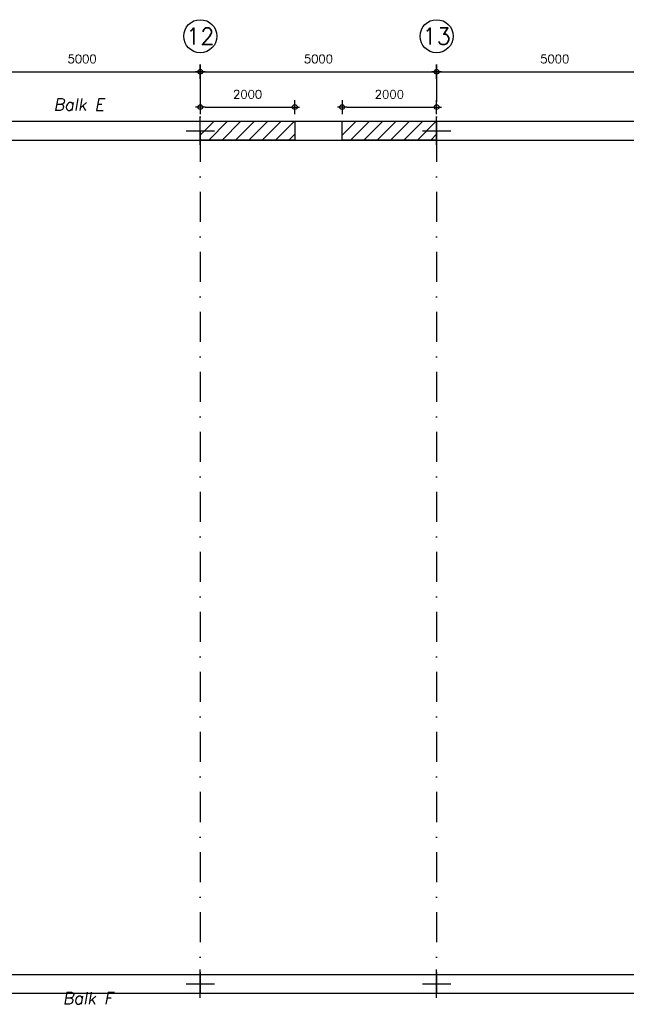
# Model space of a CAD drawing. Extents: x 0 to 139900, y 0 to 143500.
# Tile 28 of 34: x 56679 to 69513, y 93763 to 114597. Entities that reach past the tile are written whole.
import ezdxf
from ezdxf.enums import TextEntityAlignment as Align

# ---------------------------------------------------------------- set-up
doc = ezdxf.new("R2010")
doc.units = 0
doc.header["$LTSCALE"] = 100
doc.header["$PDMODE"] = 3
doc.header["$PDSIZE"] = -3
doc.linetypes.add('DASHDOT2', pattern=[12.7, 6.35, -3.175, 0, -3.175])
doc.layers.get('0').update_dxf_attribs({"linetype": 'CONTINUOUS'})
doc.layers.get('DEFPOINTS').update_dxf_attribs({"linetype": 'CONTINUOUS'})
for name, color, linetype in [('A--A$1C-_CIRKEL', 3, 'CONTINUOUS'), ('A--L$7A-_STRAMIEN', 1, 'DASHDOT2'), ('A--L$9A-_F123-', 1, 'CONTINUOUS'), ('A--L16--_F123-', 3, 'CONTINUOUS'), ('A--M$1A-_F123-_MAATV', 7, 'CONTINUOUS'), ('A--T$1A-_F123-_0_25MM', 2, 'CONTINUOUS'), ('A--T$1A-_F123-_0_35MM', 3, 'CONTINUOUS')]:
    doc.layers.add(name, color=color, linetype=linetype)
doc.styles.add('ALFA-0_25', font='ROMANS')
doc.styles.add('BALKEN', font='romand.shx', dxfattribs={"height": 180})
doc.styles.add('MISO', font='ROMANS.shx')
doc.dimstyles.new('DLV18', dxfattribs={"dimscale": 100, "dimtxt": 1.8, "dimasz": 1, "dimexe": 0, "dimexo": 0, "dimgap": 0, "dimtad": 0, "dimdec": 0, "dimrnd": 1, "dimzin": 0, "dimtxsty": 'MISO', "dimblk1": '$DIMDLV', "dimblk2": '$DIMDLV', "dimsah": 1, "dimcen": 0, "dimse1": 1, "dimse2": 1, "dimclrd": 256, "dimclre": 256, "dimclrt": 1, "dimazin": 3, "dimtfac": 1, "dimtdec": 0, "dimtix": 1, "dimtmove": 0, "dimatfit": 3, "dimtvp": 1.5, "dimtolj": 1, "dimtzin": 0})

# ---------------------------------------------------------------- blocks, each defined once
blk = doc.blocks.new('$DIMDLV')
at = {"color": 0}
for p, q in [((-1, 0), (1, 0)), ((0, -1.5), (0, 1.5))]:
    blk.add_line(p, q, dxfattribs=at)
blk.add_circle((0, 0), 0.5, dxfattribs=at)
blk = doc.blocks.new('*D265')
at = {"layer": 'A--M$1A-_F123-_MAATV', "linetype": 'CONTINUOUS'}
blk.add_line((65600, 113497), (70400, 113497), dxfattribs=at)
at = {"layer": 'DEFPOINTS', "color": 0, "linetype": 'CONTINUOUS'}
for p in [(65500, 113497), (70500, 113497), (70500, 113497)]:
    blk.add_point(p, dxfattribs=at)
at = {"layer": 'A--M$1A-_F123-_MAATV', "linetype": 'CONTINUOUS', "xscale": 100, "yscale": 100, "zscale": 100, "rotation": 180}
blk.add_blockref('$DIMDLV', (65500, 113497), dxfattribs=at)
at = {"layer": 'A--M$1A-_F123-_MAATV', "linetype": 'CONTINUOUS', "xscale": 100, "yscale": 100, "zscale": 100}
blk.add_blockref('$DIMDLV', (70500, 113497), dxfattribs=at)
at = {"layer": 'A--M$1A-_F123-_MAATV', "color": 1, "linetype": 'CONTINUOUS', "insert": (68000, 113767), "char_height": 180, "attachment_point": 5, "style": 'MISO'}
blk.add_mtext('\\A1;5000', dxfattribs=at)
blk = doc.blocks.new('*D270')
at = {"layer": 'A--M$1A-_F123-_MAATV', "linetype": 'CONTINUOUS'}
blk.add_line((55600, 113497), (60400, 113497), dxfattribs=at)
at = {"layer": 'DEFPOINTS', "color": 0, "linetype": 'CONTINUOUS'}
for p in [(55500, 113497), (60500, 113497), (60500, 113497)]:
    blk.add_point(p, dxfattribs=at)
at = {"layer": 'A--M$1A-_F123-_MAATV', "linetype": 'CONTINUOUS', "xscale": 100, "yscale": 100, "zscale": 100, "rotation": 180}
blk.add_blockref('$DIMDLV', (55500, 113497), dxfattribs=at)
at = {"layer": 'A--M$1A-_F123-_MAATV', "linetype": 'CONTINUOUS', "xscale": 100, "yscale": 100, "zscale": 100}
blk.add_blockref('$DIMDLV', (60500, 113497), dxfattribs=at)
at = {"layer": 'A--M$1A-_F123-_MAATV', "color": 1, "linetype": 'CONTINUOUS', "insert": (58000, 113767), "char_height": 180, "attachment_point": 5, "style": 'MISO'}
blk.add_mtext('\\A1;5000', dxfattribs=at)
blk = doc.blocks.new('*D271')
at = {"layer": 'A--M$1A-_F123-_MAATV', "linetype": 'CONTINUOUS'}
blk.add_line((60600, 113497), (65400, 113497), dxfattribs=at)
at = {"layer": 'DEFPOINTS', "color": 0, "linetype": 'CONTINUOUS'}
for p in [(60500, 113497), (65500, 113497), (65500, 113497)]:
    blk.add_point(p, dxfattribs=at)
at = {"layer": 'A--M$1A-_F123-_MAATV', "linetype": 'CONTINUOUS', "xscale": 100, "yscale": 100, "zscale": 100, "rotation": 180}
blk.add_blockref('$DIMDLV', (60500, 113497), dxfattribs=at)
at = {"layer": 'A--M$1A-_F123-_MAATV', "linetype": 'CONTINUOUS', "xscale": 100, "yscale": 100, "zscale": 100}
blk.add_blockref('$DIMDLV', (65500, 113497), dxfattribs=at)
at = {"layer": 'A--M$1A-_F123-_MAATV', "color": 1, "linetype": 'CONTINUOUS', "insert": (63000, 113767), "char_height": 180, "attachment_point": 5, "style": 'MISO'}
blk.add_mtext('\\A1;5000', dxfattribs=at)
blk = doc.blocks.new('CIRKEL')
at = {"layer": 'A--A$1C-_CIRKEL'}
blk.add_circle((0, 0), 350, dxfattribs=at)
blk = doc.blocks.new('PP99001-')
at = {"layer": 'A--L$9A-_F123-', "color": 2}
for p, q in [((0, -300), (0, 300)), ((-300, 0), (300, 0))]:
    blk.add_line(p, q, dxfattribs=at)
blk = doc.blocks.new('*D326')
at = {"layer": 'A--M$1A-_F123-_MAATV'}
blk.add_line((63600, 112747), (65400, 112747), dxfattribs=at)
at = {"layer": 'DEFPOINTS', "color": 0}
for p in [(65500, 112747), (63500, 112447), (65500, 112447)]:
    blk.add_point(p, dxfattribs=at)
at = {"layer": 'A--M$1A-_F123-_MAATV', "xscale": 100, "yscale": 100, "zscale": 100, "rotation": 180}
blk.add_blockref('$DIMDLV', (63500, 112747), dxfattribs=at)
at = {"layer": 'A--M$1A-_F123-_MAATV', "xscale": 100, "yscale": 100, "zscale": 100}
blk.add_blockref('$DIMDLV', (65500, 112747), dxfattribs=at)
at = {"layer": 'A--M$1A-_F123-_MAATV', "color": 1, "insert": (64500, 113017), "char_height": 180, "attachment_point": 5, "style": 'MISO'}
blk.add_mtext('\\A1;2000', dxfattribs=at)
blk = doc.blocks.new('*D327')
at = {"layer": 'A--M$1A-_F123-_MAATV'}
blk.add_line((60600, 112747), (62400, 112747), dxfattribs=at)
at = {"layer": 'DEFPOINTS', "color": 0}
for p in [(62500, 112747), (60500, 112447), (62500, 112447)]:
    blk.add_point(p, dxfattribs=at)
at = {"layer": 'A--M$1A-_F123-_MAATV', "xscale": 100, "yscale": 100, "zscale": 100, "rotation": 180}
blk.add_blockref('$DIMDLV', (60500, 112747), dxfattribs=at)
at = {"layer": 'A--M$1A-_F123-_MAATV', "xscale": 100, "yscale": 100, "zscale": 100}
blk.add_blockref('$DIMDLV', (62500, 112747), dxfattribs=at)
at = {"layer": 'A--M$1A-_F123-_MAATV', "color": 1, "insert": (61500, 113017), "char_height": 180, "attachment_point": 5, "style": 'MISO'}
blk.add_mtext('\\A1;2000', dxfattribs=at)

msp = doc.modelspace()

# ---------------------------------------------------------------- hatches: boundary and pattern name
at = {"layer": 'A--L16--_F123-'}
h = msp.add_hatch(dxfattribs=at)
h.set_pattern_fill('_USER', color=8, scale=200, angle=135, style=0, pattern_type=0)
h.set_pattern_definition([(45, (-39430, 26647.05), (141.42136, -141.42136), [])])
h.paths.add_polyline_path([(60500, 112047), (60500, 112447), (62500, 112447), (62500, 112047)])
h = msp.add_hatch(dxfattribs=at)
h.set_pattern_fill('_USER', color=8, scale=200, angle=135, style=0, pattern_type=0)
h.set_pattern_definition([(45, (-36430, 26647.05), (141.42136, -141.42136), [])])
h.paths.add_polyline_path([(63500, 112047), (63500, 112447), (65500, 112447), (65500, 112047)])

# ---------------------------------------------------------------- linework, layer by layer
at = {"layer": 'A--L$7A-_STRAMIEN'}
for p, q in [((60500, 113497), (60500, 93997)), ((65500, 113497), (65500, 93997))]:
    msp.add_line(p, q, dxfattribs=at)
at = {"layer": 'A--L16--_F123-', "color": 8}
for p, q in [((45090, 112447), (75150, 112447)), ((45090, 112047), (70505, 112047)), ((45090, 94397), (70505, 94397)), ((45090, 93997), (85800, 93997))]:
    msp.add_line(p, q, dxfattribs=at)
for points in [[(60500, 112047), (60500, 112447), (62500, 112447), (62500, 112047)], [(63500, 112047), (63500, 112447), (65500, 112447), (65500, 112047)]]:
    msp.add_lwpolyline(points, close=True, dxfattribs=at)

# ---------------------------------------------------------------- block references
for p in [(60500, 112247), (65500, 112247), (60500, 94197), (65500, 94197)]:
    msp.add_blockref('PP99001-', p)
at = {"layer": 'A--M$1A-_F123-_MAATV'}
ref = msp.add_blockref('CIRKEL', (60500, 114247), dxfattribs=at)
ref.add_attrib('A', '12', dxfattribs={"layer": 'A--T$1A-_F123-_0_25MM', "height": 350, "style": 'ALFA-0_25'}).set_placement((60500, 114247), align=Align.MIDDLE_CENTER)
ref = msp.add_blockref('CIRKEL', (65500, 114247), dxfattribs=at)
ref.add_attrib('A', '13', dxfattribs={"layer": 'A--T$1A-_F123-_0_25MM', "height": 350, "style": 'ALFA-0_25'}).set_placement((65500, 114247), align=Align.MIDDLE_CENTER)

# ---------------------------------------------------------------- texts
at = {"layer": 'A--T$1A-_F123-_0_35MM', "color": 2, "style": 'BALKEN', "oblique": 10}
for s, p in [('Balk E', (57931.5, 112676.2)), ('Balk F', (58122.9, 93767.9))]:
    msp.add_text(s, height=250, dxfattribs=at).set_placement(p, align=Align.CENTER)

# ---------------------------------------------------------------- dimensions: what is measured, and where the dimension line sits
at = {"layer": 'A--M$1A-_F123-_MAATV', "linetype": 'CONTINUOUS'}
for base, p1, p2, picture, middle in [((60500, 113497), (55500, 113497), (60500, 113497), '*D270', (58000, 113767)), ((65500, 113497), (60500, 113497), (65500, 113497), '*D271', (63000, 113767)), ((70500, 113497), (65500, 113497), (70500, 113497), '*D265', (68000, 113767))]:
    dim = msp.add_linear_dim(base=base, p1=p1, p2=p2, dimstyle='DLV18', dxfattribs=at)
    dim.commit()
    dim.dimension.update_dxf_attribs({"geometry": picture, "text_midpoint": middle})
at = {"layer": 'A--M$1A-_F123-_MAATV'}
for base, p1, p2, picture, middle in [((62500, 112747), (60500, 112447), (62500, 112447), '*D327', (61500, 113017)), ((65500, 112747), (63500, 112447), (65500, 112447), '*D326', (64500, 113017))]:
    dim = msp.add_linear_dim(base=base, p1=p1, p2=p2, angle=0, dimstyle='DLV18', dxfattribs=at)
    dim.commit()
    dim.dimension.update_dxf_attribs({"geometry": picture, "text_midpoint": middle})

doc.saveas('drawing.dxf')
